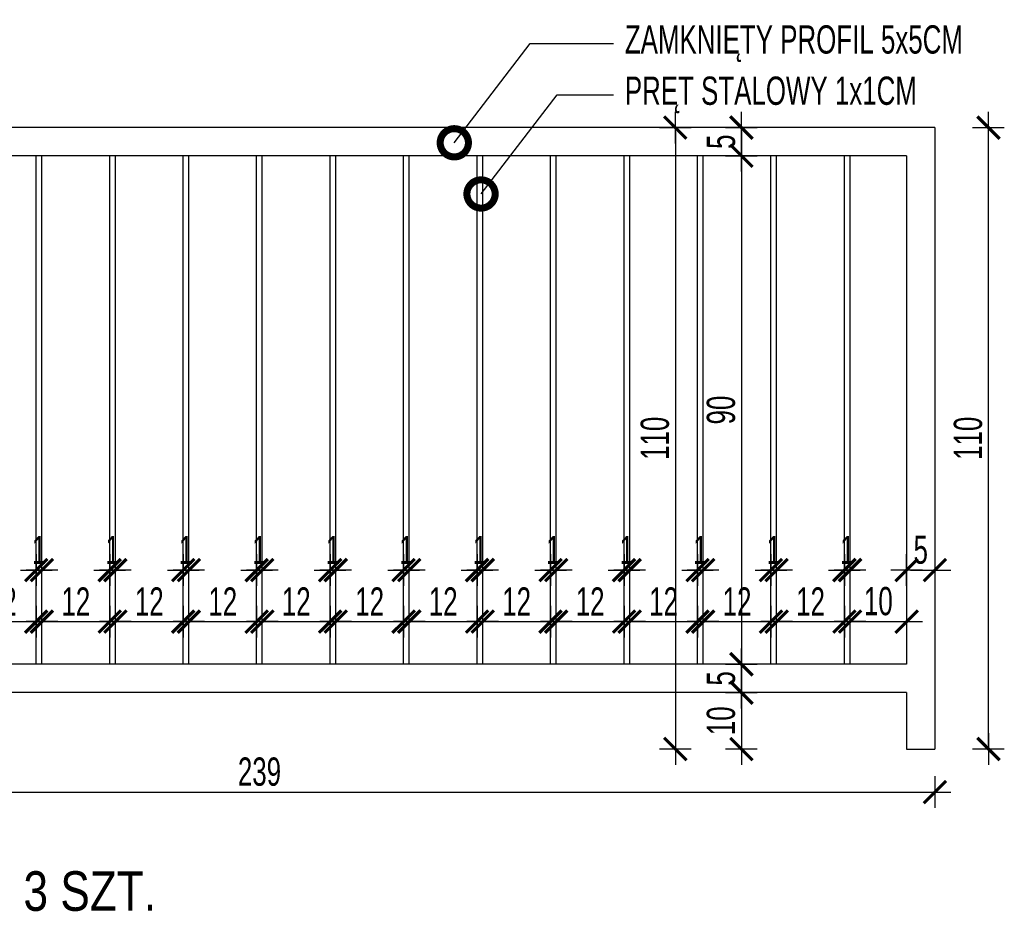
# Model space of a CAD drawing. Header units: millimetres. Extents: x 110792 to 170831, y 17890 to 25890.
# Tile 40 of 44: x 168188 to 168363, y 21352 to 21511. Entities that reach past the tile are written whole.
import ezdxf
from ezdxf import colors
from ezdxf.entities.mleader import LeaderData, LeaderLine
from ezdxf.math import Vec2, Vec3

# ---------------------------------------------------------------- set-up
doc = ezdxf.new("R2010")
doc.units = ezdxf.units.MM
doc.layers.get('DEFPOINTS').update_dxf_attribs({"lineweight": 9})
for name, color, linetype in [('_HSA_OPIS', 43, 'Continuous'), ('_HSA_WIDOKOWE_CIENKIE', 8, 'Continuous'), ('_HSA_WYM_20', 141, 'Continuous'), ('_HSA_ŚCIANY_CIENKIE', 2, 'Continuous')]:
    doc.layers.add(name, color=color, linetype=linetype)
doc.styles.add('ARIAL_20', font='Arial Narrow.ttf', dxfattribs={"width": 0.8, "height": 5})
doc.styles.add('ARIAL_30', font='Arial.ttf', dxfattribs={"width": 0.8, "height": 7})
doc.dimstyles.new('WYM_WEWN_20', dxfattribs={"dimscale": 0.7, "dimtxt": 5, "dimasz": 1, "dimexe": 10, "dimexo": 0, "dimgap": 1.5, "dimtad": 1, "dimdec": 1, "dimrnd": 1e-05, "dimtxsty": 'ARIAL_20', "dimblk": 'Wym-03', "dimcen": 0, "dimdle": 10, "dimse1": 1, "dimse2": 1, "dimclrt": 256, "dimazin": 2, "dimtfac": 1, "dimtdec": 1, "dimtix": 1, "dimtmove": 2, "dimatfit": 0, "dimfxl": 1, "dimtolj": 1, "dimtzin": 0, "dimarcsym": 0})

# ---------------------------------------------------------------- blocks, each defined once
blk = doc.blocks.new('Wym-03')
for p, q in [((0, 4), (0, -4)), ((-4, 0), (4, 0))]:
    blk.add_line(p, q)
blk.add_lwpolyline([(-2.83, -2.83, 0.8, 0.8, 0), (2.83, 2.83, 0.05, 0.05, 0)], format="xyseb")
blk = doc.blocks.new('*D272')
at = {"layer": '_HSA_WYM_20', "color": 0, "lineweight": -2, "transparency": 16777216}
blk.add_line((168316.11, 21491.04), (168316.11, 21487.44), dxfattribs=at)
at = {"layer": 'DEFPOINTS', "color": 0, "transparency": 16777216}
for p in [(168319.72, 21491.74), (168316.11, 21486.74), (168319.72, 21486.74)]:
    blk.add_point(p, dxfattribs=at)
at = {"layer": '_HSA_WYM_20', "color": 0, "lineweight": -2, "transparency": 16777216, "xscale": 0.7, "yscale": 0.7, "zscale": 0.7}
for p, rotation in [((168316.11, 21491.74), 90), ((168316.11, 21486.74), 270)]:
    blk.add_blockref('Wym-03', p, dxfattribs=dict(at, rotation=rotation))
at = {"layer": '_HSA_WYM_20', "transparency": 16777216, "insert": (168312.52, 21489.24), "char_height": 5, "attachment_point": 5, "rotation": 90, "style": 'ARIAL_20'}
blk.add_mtext('\\A1;5', dxfattribs=at)
blk = doc.blocks.new('*D273')
at = {"layer": '_HSA_WYM_20', "color": 0, "lineweight": -2, "transparency": 16777216}
blk.add_line((168316.11, 21486.04), (168316.11, 21397.44), dxfattribs=at)
at = {"layer": 'DEFPOINTS', "color": 0, "transparency": 16777216}
for p in [(168319.72, 21486.74), (168316.11, 21396.74), (168319.72, 21396.74)]:
    blk.add_point(p, dxfattribs=at)
at = {"layer": '_HSA_WYM_20', "color": 0, "lineweight": -2, "transparency": 16777216, "xscale": 0.7, "yscale": 0.7, "zscale": 0.7}
for p, rotation in [((168316.11, 21486.74), 90), ((168316.11, 21396.74), 270)]:
    blk.add_blockref('Wym-03', p, dxfattribs=dict(at, rotation=rotation))
at = {"layer": '_HSA_WYM_20', "transparency": 16777216, "insert": (168312.51, 21441.74), "char_height": 5, "attachment_point": 5, "rotation": 90, "style": 'ARIAL_20'}
blk.add_mtext('\\A1;90', dxfattribs=at)
blk = doc.blocks.new('*D274')
at = {"layer": '_HSA_WYM_20', "color": 0, "lineweight": -2, "transparency": 16777216}
blk.add_line((168316.11, 21396.04), (168316.11, 21392.44), dxfattribs=at)
at = {"layer": 'DEFPOINTS', "color": 0, "transparency": 16777216}
for p in [(168319.72, 21396.74), (168316.11, 21391.74), (168319.72, 21391.74)]:
    blk.add_point(p, dxfattribs=at)
at = {"layer": '_HSA_WYM_20', "color": 0, "lineweight": -2, "transparency": 16777216, "xscale": 0.7, "yscale": 0.7, "zscale": 0.7}
for p, rotation in [((168316.11, 21396.74), 90), ((168316.11, 21391.74), 270)]:
    blk.add_blockref('Wym-03', p, dxfattribs=dict(at, rotation=rotation))
at = {"layer": '_HSA_WYM_20', "transparency": 16777216, "insert": (168312.52, 21394.24), "char_height": 5, "attachment_point": 5, "rotation": 90, "style": 'ARIAL_20'}
blk.add_mtext('\\A1;5', dxfattribs=at)
blk = doc.blocks.new('*D275')
at = {"layer": '_HSA_WYM_20', "color": 0, "lineweight": -2, "transparency": 16777216}
blk.add_line((168316.11, 21391.04), (168316.11, 21382.44), dxfattribs=at)
at = {"layer": 'DEFPOINTS', "color": 0, "transparency": 16777216}
for p in [(168319.72, 21391.74), (168316.11, 21381.74), (168345.34, 21381.74)]:
    blk.add_point(p, dxfattribs=at)
at = {"layer": '_HSA_WYM_20', "color": 0, "lineweight": -2, "transparency": 16777216, "xscale": 0.7, "yscale": 0.7, "zscale": 0.7}
for p, rotation in [((168316.11, 21391.74), 90), ((168316.11, 21381.74), 270)]:
    blk.add_blockref('Wym-03', p, dxfattribs=dict(at, rotation=rotation))
at = {"layer": '_HSA_WYM_20', "transparency": 16777216, "insert": (168312.51, 21386.74), "char_height": 5, "attachment_point": 5, "rotation": 90, "style": 'ARIAL_20'}
blk.add_mtext('\\A1;10', dxfattribs=at)
blk = doc.blocks.new('*D271')
at = {"layer": '_HSA_WYM_20', "color": 0, "lineweight": -2, "transparency": 16777216}
blk.add_line((168304.42, 21491.04), (168304.42, 21382.44), dxfattribs=at)
at = {"layer": 'DEFPOINTS', "color": 0, "transparency": 16777216}
for p in [(168316.11, 21491.74), (168304.42, 21381.74), (168316.11, 21381.74)]:
    blk.add_point(p, dxfattribs=at)
at = {"layer": '_HSA_WYM_20', "color": 0, "lineweight": -2, "transparency": 16777216, "xscale": 0.7, "yscale": 0.7, "zscale": 0.7}
for p, rotation in [((168304.42, 21491.74), 90), ((168304.42, 21381.74), 270)]:
    blk.add_blockref('Wym-03', p, dxfattribs=dict(at, rotation=rotation))
at = {"layer": '_HSA_WYM_20', "transparency": 16777216, "insert": (168300.82, 21436.74), "char_height": 5, "attachment_point": 5, "rotation": 90, "style": 'ARIAL_20'}
blk.add_mtext('\\A1;110', dxfattribs=at)
blk = doc.blocks.new('*D287')
at = {"layer": '_HSA_WYM_20', "color": 0, "lineweight": -2, "transparency": 16777216}
blk.add_line((168180.04, 21404.29), (168190.64, 21404.29), dxfattribs=at)
at = {"layer": 'DEFPOINTS', "color": 0, "transparency": 16777216}
for p in [(168191.34, 21404.29), (168179.34, 21396.74), (168191.34, 21396.74)]:
    blk.add_point(p, dxfattribs=at)
at = {"layer": '_HSA_WYM_20', "color": 0, "lineweight": -2, "transparency": 16777216, "xscale": 0.7, "yscale": 0.7, "zscale": 0.7, "rotation": 180}
blk.add_blockref('Wym-03', (168179.34, 21404.29), dxfattribs=at)
at = {"layer": '_HSA_WYM_20', "color": 0, "lineweight": -2, "transparency": 16777216, "xscale": 0.7, "yscale": 0.7, "zscale": 0.7}
blk.add_blockref('Wym-03', (168191.34, 21404.29), dxfattribs=at)
at = {"layer": '_HSA_WYM_20', "transparency": 16777216, "insert": (168185.34, 21407.85), "char_height": 5, "attachment_point": 5, "style": 'ARIAL_20'}
blk.add_mtext('\\A1;12', dxfattribs=at)
blk = doc.blocks.new('*D288')
at = {"layer": '_HSA_WYM_20', "color": 0, "lineweight": -2, "transparency": 16777216}
for p, q in [((168190.64, 21413.41), (168189.94, 21413.41)), ((168191.34, 21413.41), (168192.34, 21413.41)), ((168193.04, 21413.41), (168193.74, 21413.41))]:
    blk.add_line(p, q, dxfattribs=at)
at = {"layer": 'DEFPOINTS', "color": 0, "transparency": 16777216}
for p in [(168192.34, 21413.41), (168191.34, 21396.74), (168192.34, 21396.74)]:
    blk.add_point(p, dxfattribs=at)
at = {"layer": '_HSA_WYM_20', "color": 0, "lineweight": -2, "transparency": 16777216, "xscale": 0.7, "yscale": 0.7, "zscale": 0.7}
blk.add_blockref('Wym-03', (168191.34, 21413.41), dxfattribs=at)
at = {"layer": '_HSA_WYM_20', "color": 0, "lineweight": -2, "transparency": 16777216, "xscale": 0.7, "yscale": 0.7, "zscale": 0.7, "rotation": 180}
blk.add_blockref('Wym-03', (168192.34, 21413.41), dxfattribs=at)
at = {"layer": '_HSA_WYM_20', "transparency": 16777216, "insert": (168191.84, 21416.97), "char_height": 5, "attachment_point": 5, "style": 'ARIAL_20'}
blk.add_mtext('\\A1;1', dxfattribs=at)
blk = doc.blocks.new('*D289')
at = {"layer": '_HSA_WYM_20', "color": 0, "lineweight": -2, "transparency": 16777216}
blk.add_line((168193.04, 21404.29), (168203.64, 21404.29), dxfattribs=at)
at = {"layer": 'DEFPOINTS', "color": 0, "transparency": 16777216}
for p in [(168204.34, 21404.29), (168192.34, 21396.74), (168204.34, 21396.74)]:
    blk.add_point(p, dxfattribs=at)
at = {"layer": '_HSA_WYM_20', "color": 0, "lineweight": -2, "transparency": 16777216, "xscale": 0.7, "yscale": 0.7, "zscale": 0.7, "rotation": 180}
blk.add_blockref('Wym-03', (168192.34, 21404.29), dxfattribs=at)
at = {"layer": '_HSA_WYM_20', "color": 0, "lineweight": -2, "transparency": 16777216, "xscale": 0.7, "yscale": 0.7, "zscale": 0.7}
blk.add_blockref('Wym-03', (168204.34, 21404.29), dxfattribs=at)
at = {"layer": '_HSA_WYM_20', "transparency": 16777216, "insert": (168198.34, 21407.85), "char_height": 5, "attachment_point": 5, "style": 'ARIAL_20'}
blk.add_mtext('\\A1;12', dxfattribs=at)
blk = doc.blocks.new('*D290')
at = {"layer": '_HSA_WYM_20', "color": 0, "lineweight": -2, "transparency": 16777216}
for p, q in [((168203.64, 21413.41), (168202.94, 21413.41)), ((168204.34, 21413.41), (168205.34, 21413.41)), ((168206.04, 21413.41), (168206.74, 21413.41))]:
    blk.add_line(p, q, dxfattribs=at)
at = {"layer": 'DEFPOINTS', "color": 0, "transparency": 16777216}
for p in [(168205.34, 21413.41), (168204.34, 21396.74), (168205.34, 21396.74)]:
    blk.add_point(p, dxfattribs=at)
at = {"layer": '_HSA_WYM_20', "color": 0, "lineweight": -2, "transparency": 16777216, "xscale": 0.7, "yscale": 0.7, "zscale": 0.7}
blk.add_blockref('Wym-03', (168204.34, 21413.41), dxfattribs=at)
at = {"layer": '_HSA_WYM_20', "color": 0, "lineweight": -2, "transparency": 16777216, "xscale": 0.7, "yscale": 0.7, "zscale": 0.7, "rotation": 180}
blk.add_blockref('Wym-03', (168205.34, 21413.41), dxfattribs=at)
at = {"layer": '_HSA_WYM_20', "transparency": 16777216, "insert": (168204.84, 21416.97), "char_height": 5, "attachment_point": 5, "style": 'ARIAL_20'}
blk.add_mtext('\\A1;1', dxfattribs=at)
blk = doc.blocks.new('*D291')
at = {"layer": '_HSA_WYM_20', "color": 0, "lineweight": -2, "transparency": 16777216}
blk.add_line((168206.04, 21404.29), (168216.64, 21404.29), dxfattribs=at)
at = {"layer": 'DEFPOINTS', "color": 0, "transparency": 16777216}
for p in [(168217.34, 21404.29), (168205.34, 21396.74), (168217.34, 21396.74)]:
    blk.add_point(p, dxfattribs=at)
at = {"layer": '_HSA_WYM_20', "color": 0, "lineweight": -2, "transparency": 16777216, "xscale": 0.7, "yscale": 0.7, "zscale": 0.7, "rotation": 180}
blk.add_blockref('Wym-03', (168205.34, 21404.29), dxfattribs=at)
at = {"layer": '_HSA_WYM_20', "color": 0, "lineweight": -2, "transparency": 16777216, "xscale": 0.7, "yscale": 0.7, "zscale": 0.7}
blk.add_blockref('Wym-03', (168217.34, 21404.29), dxfattribs=at)
at = {"layer": '_HSA_WYM_20', "transparency": 16777216, "insert": (168211.34, 21407.85), "char_height": 5, "attachment_point": 5, "style": 'ARIAL_20'}
blk.add_mtext('\\A1;12', dxfattribs=at)
blk = doc.blocks.new('*D292')
at = {"layer": '_HSA_WYM_20', "color": 0, "lineweight": -2, "transparency": 16777216}
for p, q in [((168216.64, 21413.41), (168215.94, 21413.41)), ((168217.34, 21413.41), (168218.34, 21413.41)), ((168219.04, 21413.41), (168219.74, 21413.41))]:
    blk.add_line(p, q, dxfattribs=at)
at = {"layer": 'DEFPOINTS', "color": 0, "transparency": 16777216}
for p in [(168218.34, 21413.41), (168217.34, 21396.74), (168218.34, 21396.74)]:
    blk.add_point(p, dxfattribs=at)
at = {"layer": '_HSA_WYM_20', "color": 0, "lineweight": -2, "transparency": 16777216, "xscale": 0.7, "yscale": 0.7, "zscale": 0.7}
blk.add_blockref('Wym-03', (168217.34, 21413.41), dxfattribs=at)
at = {"layer": '_HSA_WYM_20', "color": 0, "lineweight": -2, "transparency": 16777216, "xscale": 0.7, "yscale": 0.7, "zscale": 0.7, "rotation": 180}
blk.add_blockref('Wym-03', (168218.34, 21413.41), dxfattribs=at)
at = {"layer": '_HSA_WYM_20', "transparency": 16777216, "insert": (168217.84, 21416.97), "char_height": 5, "attachment_point": 5, "style": 'ARIAL_20'}
blk.add_mtext('\\A1;1', dxfattribs=at)
blk = doc.blocks.new('*D293')
at = {"layer": '_HSA_WYM_20', "color": 0, "lineweight": -2, "transparency": 16777216}
blk.add_line((168219.04, 21404.29), (168229.64, 21404.29), dxfattribs=at)
at = {"layer": 'DEFPOINTS', "color": 0, "transparency": 16777216}
for p in [(168230.34, 21404.29), (168218.34, 21396.74), (168230.34, 21396.74)]:
    blk.add_point(p, dxfattribs=at)
at = {"layer": '_HSA_WYM_20', "color": 0, "lineweight": -2, "transparency": 16777216, "xscale": 0.7, "yscale": 0.7, "zscale": 0.7, "rotation": 180}
blk.add_blockref('Wym-03', (168218.34, 21404.29), dxfattribs=at)
at = {"layer": '_HSA_WYM_20', "color": 0, "lineweight": -2, "transparency": 16777216, "xscale": 0.7, "yscale": 0.7, "zscale": 0.7}
blk.add_blockref('Wym-03', (168230.34, 21404.29), dxfattribs=at)
at = {"layer": '_HSA_WYM_20', "transparency": 16777216, "insert": (168224.34, 21407.85), "char_height": 5, "attachment_point": 5, "style": 'ARIAL_20'}
blk.add_mtext('\\A1;12', dxfattribs=at)
blk = doc.blocks.new('*D294')
at = {"layer": '_HSA_WYM_20', "color": 0, "lineweight": -2, "transparency": 16777216}
for p, q in [((168229.64, 21413.41), (168228.94, 21413.41)), ((168230.34, 21413.41), (168231.34, 21413.41)), ((168232.04, 21413.41), (168232.74, 21413.41))]:
    blk.add_line(p, q, dxfattribs=at)
at = {"layer": 'DEFPOINTS', "color": 0, "transparency": 16777216}
for p in [(168231.34, 21413.41), (168230.34, 21396.74), (168231.34, 21396.74)]:
    blk.add_point(p, dxfattribs=at)
at = {"layer": '_HSA_WYM_20', "color": 0, "lineweight": -2, "transparency": 16777216, "xscale": 0.7, "yscale": 0.7, "zscale": 0.7}
blk.add_blockref('Wym-03', (168230.34, 21413.41), dxfattribs=at)
at = {"layer": '_HSA_WYM_20', "color": 0, "lineweight": -2, "transparency": 16777216, "xscale": 0.7, "yscale": 0.7, "zscale": 0.7, "rotation": 180}
blk.add_blockref('Wym-03', (168231.34, 21413.41), dxfattribs=at)
at = {"layer": '_HSA_WYM_20', "transparency": 16777216, "insert": (168230.84, 21416.97), "char_height": 5, "attachment_point": 5, "style": 'ARIAL_20'}
blk.add_mtext('\\A1;1', dxfattribs=at)
blk = doc.blocks.new('*D295')
at = {"layer": '_HSA_WYM_20', "color": 0, "lineweight": -2, "transparency": 16777216}
blk.add_line((168232.04, 21404.29), (168242.64, 21404.29), dxfattribs=at)
at = {"layer": 'DEFPOINTS', "color": 0, "transparency": 16777216}
for p in [(168243.34, 21404.29), (168231.34, 21396.74), (168243.34, 21396.74)]:
    blk.add_point(p, dxfattribs=at)
at = {"layer": '_HSA_WYM_20', "color": 0, "lineweight": -2, "transparency": 16777216, "xscale": 0.7, "yscale": 0.7, "zscale": 0.7, "rotation": 180}
blk.add_blockref('Wym-03', (168231.34, 21404.29), dxfattribs=at)
at = {"layer": '_HSA_WYM_20', "color": 0, "lineweight": -2, "transparency": 16777216, "xscale": 0.7, "yscale": 0.7, "zscale": 0.7}
blk.add_blockref('Wym-03', (168243.34, 21404.29), dxfattribs=at)
at = {"layer": '_HSA_WYM_20', "transparency": 16777216, "insert": (168237.34, 21407.85), "char_height": 5, "attachment_point": 5, "style": 'ARIAL_20'}
blk.add_mtext('\\A1;12', dxfattribs=at)
blk = doc.blocks.new('*D296')
at = {"layer": '_HSA_WYM_20', "color": 0, "lineweight": -2, "transparency": 16777216}
for p, q in [((168242.64, 21413.41), (168241.94, 21413.41)), ((168243.34, 21413.41), (168244.34, 21413.41)), ((168245.04, 21413.41), (168245.74, 21413.41))]:
    blk.add_line(p, q, dxfattribs=at)
at = {"layer": 'DEFPOINTS', "color": 0, "transparency": 16777216}
for p in [(168244.34, 21413.41), (168243.34, 21396.74), (168244.34, 21396.74)]:
    blk.add_point(p, dxfattribs=at)
at = {"layer": '_HSA_WYM_20', "color": 0, "lineweight": -2, "transparency": 16777216, "xscale": 0.7, "yscale": 0.7, "zscale": 0.7}
blk.add_blockref('Wym-03', (168243.34, 21413.41), dxfattribs=at)
at = {"layer": '_HSA_WYM_20', "color": 0, "lineweight": -2, "transparency": 16777216, "xscale": 0.7, "yscale": 0.7, "zscale": 0.7, "rotation": 180}
blk.add_blockref('Wym-03', (168244.34, 21413.41), dxfattribs=at)
at = {"layer": '_HSA_WYM_20', "transparency": 16777216, "insert": (168243.84, 21416.97), "char_height": 5, "attachment_point": 5, "style": 'ARIAL_20'}
blk.add_mtext('\\A1;1', dxfattribs=at)
blk = doc.blocks.new('*D297')
at = {"layer": '_HSA_WYM_20', "color": 0, "lineweight": -2, "transparency": 16777216}
blk.add_line((168245.04, 21404.29), (168255.64, 21404.29), dxfattribs=at)
at = {"layer": 'DEFPOINTS', "color": 0, "transparency": 16777216}
for p in [(168256.34, 21404.29), (168244.34, 21396.74), (168256.34, 21396.74)]:
    blk.add_point(p, dxfattribs=at)
at = {"layer": '_HSA_WYM_20', "color": 0, "lineweight": -2, "transparency": 16777216, "xscale": 0.7, "yscale": 0.7, "zscale": 0.7, "rotation": 180}
blk.add_blockref('Wym-03', (168244.34, 21404.29), dxfattribs=at)
at = {"layer": '_HSA_WYM_20', "color": 0, "lineweight": -2, "transparency": 16777216, "xscale": 0.7, "yscale": 0.7, "zscale": 0.7}
blk.add_blockref('Wym-03', (168256.34, 21404.29), dxfattribs=at)
at = {"layer": '_HSA_WYM_20', "transparency": 16777216, "insert": (168250.34, 21407.85), "char_height": 5, "attachment_point": 5, "style": 'ARIAL_20'}
blk.add_mtext('\\A1;12', dxfattribs=at)
blk = doc.blocks.new('*D298')
at = {"layer": '_HSA_WYM_20', "color": 0, "lineweight": -2, "transparency": 16777216}
for p, q in [((168255.64, 21413.41), (168254.94, 21413.41)), ((168256.34, 21413.41), (168257.34, 21413.41)), ((168258.04, 21413.41), (168258.74, 21413.41))]:
    blk.add_line(p, q, dxfattribs=at)
at = {"layer": 'DEFPOINTS', "color": 0, "transparency": 16777216}
for p in [(168257.34, 21413.41), (168256.34, 21396.74), (168257.34, 21396.74)]:
    blk.add_point(p, dxfattribs=at)
at = {"layer": '_HSA_WYM_20', "color": 0, "lineweight": -2, "transparency": 16777216, "xscale": 0.7, "yscale": 0.7, "zscale": 0.7}
blk.add_blockref('Wym-03', (168256.34, 21413.41), dxfattribs=at)
at = {"layer": '_HSA_WYM_20', "color": 0, "lineweight": -2, "transparency": 16777216, "xscale": 0.7, "yscale": 0.7, "zscale": 0.7, "rotation": 180}
blk.add_blockref('Wym-03', (168257.34, 21413.41), dxfattribs=at)
at = {"layer": '_HSA_WYM_20', "transparency": 16777216, "insert": (168256.84, 21416.97), "char_height": 5, "attachment_point": 5, "style": 'ARIAL_20'}
blk.add_mtext('\\A1;1', dxfattribs=at)
blk = doc.blocks.new('*D299')
at = {"layer": '_HSA_WYM_20', "color": 0, "lineweight": -2, "transparency": 16777216}
blk.add_line((168258.04, 21404.29), (168268.64, 21404.29), dxfattribs=at)
at = {"layer": 'DEFPOINTS', "color": 0, "transparency": 16777216}
for p in [(168269.34, 21404.29), (168257.34, 21396.74), (168269.34, 21396.74)]:
    blk.add_point(p, dxfattribs=at)
at = {"layer": '_HSA_WYM_20', "color": 0, "lineweight": -2, "transparency": 16777216, "xscale": 0.7, "yscale": 0.7, "zscale": 0.7, "rotation": 180}
blk.add_blockref('Wym-03', (168257.34, 21404.29), dxfattribs=at)
at = {"layer": '_HSA_WYM_20', "color": 0, "lineweight": -2, "transparency": 16777216, "xscale": 0.7, "yscale": 0.7, "zscale": 0.7}
blk.add_blockref('Wym-03', (168269.34, 21404.29), dxfattribs=at)
at = {"layer": '_HSA_WYM_20', "transparency": 16777216, "insert": (168263.34, 21407.85), "char_height": 5, "attachment_point": 5, "style": 'ARIAL_20'}
blk.add_mtext('\\A1;12', dxfattribs=at)
blk = doc.blocks.new('*D300')
at = {"layer": '_HSA_WYM_20', "color": 0, "lineweight": -2, "transparency": 16777216}
for p, q in [((168268.64, 21413.41), (168267.94, 21413.41)), ((168269.34, 21413.41), (168270.34, 21413.41)), ((168271.04, 21413.41), (168271.74, 21413.41))]:
    blk.add_line(p, q, dxfattribs=at)
at = {"layer": 'DEFPOINTS', "color": 0, "transparency": 16777216}
for p in [(168270.34, 21413.41), (168269.34, 21396.74), (168270.34, 21396.74)]:
    blk.add_point(p, dxfattribs=at)
at = {"layer": '_HSA_WYM_20', "color": 0, "lineweight": -2, "transparency": 16777216, "xscale": 0.7, "yscale": 0.7, "zscale": 0.7}
blk.add_blockref('Wym-03', (168269.34, 21413.41), dxfattribs=at)
at = {"layer": '_HSA_WYM_20', "color": 0, "lineweight": -2, "transparency": 16777216, "xscale": 0.7, "yscale": 0.7, "zscale": 0.7, "rotation": 180}
blk.add_blockref('Wym-03', (168270.34, 21413.41), dxfattribs=at)
at = {"layer": '_HSA_WYM_20', "transparency": 16777216, "insert": (168269.84, 21416.97), "char_height": 5, "attachment_point": 5, "style": 'ARIAL_20'}
blk.add_mtext('\\A1;1', dxfattribs=at)
blk = doc.blocks.new('*D301')
at = {"layer": '_HSA_WYM_20', "color": 0, "lineweight": -2, "transparency": 16777216}
blk.add_line((168271.04, 21404.29), (168281.64, 21404.29), dxfattribs=at)
at = {"layer": 'DEFPOINTS', "color": 0, "transparency": 16777216}
for p in [(168282.34, 21404.29), (168270.34, 21396.74), (168282.34, 21396.74)]:
    blk.add_point(p, dxfattribs=at)
at = {"layer": '_HSA_WYM_20', "color": 0, "lineweight": -2, "transparency": 16777216, "xscale": 0.7, "yscale": 0.7, "zscale": 0.7, "rotation": 180}
blk.add_blockref('Wym-03', (168270.34, 21404.29), dxfattribs=at)
at = {"layer": '_HSA_WYM_20', "color": 0, "lineweight": -2, "transparency": 16777216, "xscale": 0.7, "yscale": 0.7, "zscale": 0.7}
blk.add_blockref('Wym-03', (168282.34, 21404.29), dxfattribs=at)
at = {"layer": '_HSA_WYM_20', "transparency": 16777216, "insert": (168276.34, 21407.85), "char_height": 5, "attachment_point": 5, "style": 'ARIAL_20'}
blk.add_mtext('\\A1;12', dxfattribs=at)
blk = doc.blocks.new('*D302')
at = {"layer": '_HSA_WYM_20', "color": 0, "lineweight": -2, "transparency": 16777216}
for p, q in [((168281.64, 21413.41), (168280.94, 21413.41)), ((168282.34, 21413.41), (168283.34, 21413.41)), ((168284.04, 21413.41), (168284.74, 21413.41))]:
    blk.add_line(p, q, dxfattribs=at)
at = {"layer": 'DEFPOINTS', "color": 0, "transparency": 16777216}
for p in [(168283.34, 21413.41), (168282.34, 21396.74), (168283.34, 21396.74)]:
    blk.add_point(p, dxfattribs=at)
at = {"layer": '_HSA_WYM_20', "color": 0, "lineweight": -2, "transparency": 16777216, "xscale": 0.7, "yscale": 0.7, "zscale": 0.7}
blk.add_blockref('Wym-03', (168282.34, 21413.41), dxfattribs=at)
at = {"layer": '_HSA_WYM_20', "color": 0, "lineweight": -2, "transparency": 16777216, "xscale": 0.7, "yscale": 0.7, "zscale": 0.7, "rotation": 180}
blk.add_blockref('Wym-03', (168283.34, 21413.41), dxfattribs=at)
at = {"layer": '_HSA_WYM_20', "transparency": 16777216, "insert": (168282.84, 21416.97), "char_height": 5, "attachment_point": 5, "style": 'ARIAL_20'}
blk.add_mtext('\\A1;1', dxfattribs=at)
blk = doc.blocks.new('*D303')
at = {"layer": '_HSA_WYM_20', "color": 0, "lineweight": -2, "transparency": 16777216}
blk.add_line((168284.04, 21404.29), (168294.64, 21404.29), dxfattribs=at)
at = {"layer": 'DEFPOINTS', "color": 0, "transparency": 16777216}
for p in [(168295.34, 21404.29), (168283.34, 21396.74), (168295.34, 21396.74)]:
    blk.add_point(p, dxfattribs=at)
at = {"layer": '_HSA_WYM_20', "color": 0, "lineweight": -2, "transparency": 16777216, "xscale": 0.7, "yscale": 0.7, "zscale": 0.7, "rotation": 180}
blk.add_blockref('Wym-03', (168283.34, 21404.29), dxfattribs=at)
at = {"layer": '_HSA_WYM_20', "color": 0, "lineweight": -2, "transparency": 16777216, "xscale": 0.7, "yscale": 0.7, "zscale": 0.7}
blk.add_blockref('Wym-03', (168295.34, 21404.29), dxfattribs=at)
at = {"layer": '_HSA_WYM_20', "transparency": 16777216, "insert": (168289.34, 21407.85), "char_height": 5, "attachment_point": 5, "style": 'ARIAL_20'}
blk.add_mtext('\\A1;12', dxfattribs=at)
blk = doc.blocks.new('*D304')
at = {"layer": '_HSA_WYM_20', "color": 0, "lineweight": -2, "transparency": 16777216}
for p, q in [((168294.64, 21413.41), (168293.94, 21413.41)), ((168295.34, 21413.41), (168296.34, 21413.41)), ((168297.04, 21413.41), (168297.74, 21413.41))]:
    blk.add_line(p, q, dxfattribs=at)
at = {"layer": 'DEFPOINTS', "color": 0, "transparency": 16777216}
for p in [(168296.34, 21413.41), (168295.34, 21396.74), (168296.34, 21396.74)]:
    blk.add_point(p, dxfattribs=at)
at = {"layer": '_HSA_WYM_20', "color": 0, "lineweight": -2, "transparency": 16777216, "xscale": 0.7, "yscale": 0.7, "zscale": 0.7}
blk.add_blockref('Wym-03', (168295.34, 21413.41), dxfattribs=at)
at = {"layer": '_HSA_WYM_20', "color": 0, "lineweight": -2, "transparency": 16777216, "xscale": 0.7, "yscale": 0.7, "zscale": 0.7, "rotation": 180}
blk.add_blockref('Wym-03', (168296.34, 21413.41), dxfattribs=at)
at = {"layer": '_HSA_WYM_20', "transparency": 16777216, "insert": (168295.84, 21416.97), "char_height": 5, "attachment_point": 5, "style": 'ARIAL_20'}
blk.add_mtext('\\A1;1', dxfattribs=at)
blk = doc.blocks.new('*D305')
at = {"layer": '_HSA_WYM_20', "color": 0, "lineweight": -2, "transparency": 16777216}
blk.add_line((168297.04, 21404.29), (168307.64, 21404.29), dxfattribs=at)
at = {"layer": 'DEFPOINTS', "color": 0, "transparency": 16777216}
for p in [(168308.34, 21404.29), (168296.34, 21396.74), (168308.34, 21396.74)]:
    blk.add_point(p, dxfattribs=at)
at = {"layer": '_HSA_WYM_20', "color": 0, "lineweight": -2, "transparency": 16777216, "xscale": 0.7, "yscale": 0.7, "zscale": 0.7, "rotation": 180}
blk.add_blockref('Wym-03', (168296.34, 21404.29), dxfattribs=at)
at = {"layer": '_HSA_WYM_20', "color": 0, "lineweight": -2, "transparency": 16777216, "xscale": 0.7, "yscale": 0.7, "zscale": 0.7}
blk.add_blockref('Wym-03', (168308.34, 21404.29), dxfattribs=at)
at = {"layer": '_HSA_WYM_20', "transparency": 16777216, "insert": (168302.34, 21407.85), "char_height": 5, "attachment_point": 5, "style": 'ARIAL_20'}
blk.add_mtext('\\A1;12', dxfattribs=at)
blk = doc.blocks.new('*D306')
at = {"layer": '_HSA_WYM_20', "color": 0, "lineweight": -2, "transparency": 16777216}
for p, q in [((168307.64, 21413.41), (168306.94, 21413.41)), ((168308.34, 21413.41), (168309.34, 21413.41)), ((168310.04, 21413.41), (168310.74, 21413.41))]:
    blk.add_line(p, q, dxfattribs=at)
at = {"layer": 'DEFPOINTS', "color": 0, "transparency": 16777216}
for p in [(168309.34, 21413.41), (168308.34, 21396.74), (168309.34, 21396.74)]:
    blk.add_point(p, dxfattribs=at)
at = {"layer": '_HSA_WYM_20', "color": 0, "lineweight": -2, "transparency": 16777216, "xscale": 0.7, "yscale": 0.7, "zscale": 0.7}
blk.add_blockref('Wym-03', (168308.34, 21413.41), dxfattribs=at)
at = {"layer": '_HSA_WYM_20', "color": 0, "lineweight": -2, "transparency": 16777216, "xscale": 0.7, "yscale": 0.7, "zscale": 0.7, "rotation": 180}
blk.add_blockref('Wym-03', (168309.34, 21413.41), dxfattribs=at)
at = {"layer": '_HSA_WYM_20', "transparency": 16777216, "insert": (168308.84, 21416.97), "char_height": 5, "attachment_point": 5, "style": 'ARIAL_20'}
blk.add_mtext('\\A1;1', dxfattribs=at)
blk = doc.blocks.new('*D307')
at = {"layer": '_HSA_WYM_20', "color": 0, "lineweight": -2, "transparency": 16777216}
blk.add_line((168310.04, 21404.29), (168320.64, 21404.29), dxfattribs=at)
at = {"layer": 'DEFPOINTS', "color": 0, "transparency": 16777216}
for p in [(168321.34, 21404.29), (168309.34, 21396.74), (168321.34, 21396.74)]:
    blk.add_point(p, dxfattribs=at)
at = {"layer": '_HSA_WYM_20', "color": 0, "lineweight": -2, "transparency": 16777216, "xscale": 0.7, "yscale": 0.7, "zscale": 0.7, "rotation": 180}
blk.add_blockref('Wym-03', (168309.34, 21404.29), dxfattribs=at)
at = {"layer": '_HSA_WYM_20', "color": 0, "lineweight": -2, "transparency": 16777216, "xscale": 0.7, "yscale": 0.7, "zscale": 0.7}
blk.add_blockref('Wym-03', (168321.34, 21404.29), dxfattribs=at)
at = {"layer": '_HSA_WYM_20', "transparency": 16777216, "insert": (168315.34, 21407.85), "char_height": 5, "attachment_point": 5, "style": 'ARIAL_20'}
blk.add_mtext('\\A1;12', dxfattribs=at)
blk = doc.blocks.new('*D308')
at = {"layer": '_HSA_WYM_20', "color": 0, "lineweight": -2, "transparency": 16777216}
for p, q in [((168320.64, 21413.41), (168319.94, 21413.41)), ((168321.34, 21413.41), (168322.34, 21413.41)), ((168323.04, 21413.41), (168323.74, 21413.41))]:
    blk.add_line(p, q, dxfattribs=at)
at = {"layer": 'DEFPOINTS', "color": 0, "transparency": 16777216}
for p in [(168322.34, 21413.41), (168321.34, 21396.74), (168322.34, 21396.74)]:
    blk.add_point(p, dxfattribs=at)
at = {"layer": '_HSA_WYM_20', "color": 0, "lineweight": -2, "transparency": 16777216, "xscale": 0.7, "yscale": 0.7, "zscale": 0.7}
blk.add_blockref('Wym-03', (168321.34, 21413.41), dxfattribs=at)
at = {"layer": '_HSA_WYM_20', "color": 0, "lineweight": -2, "transparency": 16777216, "xscale": 0.7, "yscale": 0.7, "zscale": 0.7, "rotation": 180}
blk.add_blockref('Wym-03', (168322.34, 21413.41), dxfattribs=at)
at = {"layer": '_HSA_WYM_20', "transparency": 16777216, "insert": (168321.84, 21416.97), "char_height": 5, "attachment_point": 5, "style": 'ARIAL_20'}
blk.add_mtext('\\A1;1', dxfattribs=at)
blk = doc.blocks.new('*D309')
at = {"layer": '_HSA_WYM_20', "color": 0, "lineweight": -2, "transparency": 16777216}
blk.add_line((168323.04, 21404.29), (168333.64, 21404.29), dxfattribs=at)
at = {"layer": 'DEFPOINTS', "color": 0, "transparency": 16777216}
for p in [(168334.34, 21404.29), (168322.34, 21396.74), (168334.34, 21396.74)]:
    blk.add_point(p, dxfattribs=at)
at = {"layer": '_HSA_WYM_20', "color": 0, "lineweight": -2, "transparency": 16777216, "xscale": 0.7, "yscale": 0.7, "zscale": 0.7, "rotation": 180}
blk.add_blockref('Wym-03', (168322.34, 21404.29), dxfattribs=at)
at = {"layer": '_HSA_WYM_20', "color": 0, "lineweight": -2, "transparency": 16777216, "xscale": 0.7, "yscale": 0.7, "zscale": 0.7}
blk.add_blockref('Wym-03', (168334.34, 21404.29), dxfattribs=at)
at = {"layer": '_HSA_WYM_20', "transparency": 16777216, "insert": (168328.34, 21407.85), "char_height": 5, "attachment_point": 5, "style": 'ARIAL_20'}
blk.add_mtext('\\A1;12', dxfattribs=at)
blk = doc.blocks.new('*D310')
at = {"layer": '_HSA_WYM_20', "color": 0, "lineweight": -2, "transparency": 16777216}
for p, q in [((168333.64, 21413.41), (168332.94, 21413.41)), ((168334.34, 21413.41), (168335.34, 21413.41)), ((168336.04, 21413.41), (168336.74, 21413.41))]:
    blk.add_line(p, q, dxfattribs=at)
at = {"layer": 'DEFPOINTS', "color": 0, "transparency": 16777216}
for p in [(168335.34, 21413.41), (168334.34, 21396.74), (168335.34, 21396.74)]:
    blk.add_point(p, dxfattribs=at)
at = {"layer": '_HSA_WYM_20', "color": 0, "lineweight": -2, "transparency": 16777216, "xscale": 0.7, "yscale": 0.7, "zscale": 0.7}
blk.add_blockref('Wym-03', (168334.34, 21413.41), dxfattribs=at)
at = {"layer": '_HSA_WYM_20', "color": 0, "lineweight": -2, "transparency": 16777216, "xscale": 0.7, "yscale": 0.7, "zscale": 0.7, "rotation": 180}
blk.add_blockref('Wym-03', (168335.34, 21413.41), dxfattribs=at)
at = {"layer": '_HSA_WYM_20', "transparency": 16777216, "insert": (168334.84, 21416.97), "char_height": 5, "attachment_point": 5, "style": 'ARIAL_20'}
blk.add_mtext('\\A1;1', dxfattribs=at)
blk = doc.blocks.new('*D311')
at = {"layer": '_HSA_WYM_20', "color": 0, "lineweight": -2, "transparency": 16777216}
blk.add_line((168336.04, 21404.29), (168344.64, 21404.29), dxfattribs=at)
at = {"layer": 'DEFPOINTS', "color": 0, "transparency": 16777216}
for p in [(168345.34, 21404.29), (168335.34, 21396.74), (168345.34, 21396.74)]:
    blk.add_point(p, dxfattribs=at)
at = {"layer": '_HSA_WYM_20', "color": 0, "lineweight": -2, "transparency": 16777216, "xscale": 0.7, "yscale": 0.7, "zscale": 0.7, "rotation": 180}
blk.add_blockref('Wym-03', (168335.34, 21404.29), dxfattribs=at)
at = {"layer": '_HSA_WYM_20', "color": 0, "lineweight": -2, "transparency": 16777216, "xscale": 0.7, "yscale": 0.7, "zscale": 0.7}
blk.add_blockref('Wym-03', (168345.34, 21404.29), dxfattribs=at)
at = {"layer": '_HSA_WYM_20', "transparency": 16777216, "insert": (168340.34, 21407.89), "char_height": 5, "attachment_point": 5, "style": 'ARIAL_20'}
blk.add_mtext('\\A1;10', dxfattribs=at)
blk = doc.blocks.new('*D312')
at = {"layer": '_HSA_WYM_20', "color": 0, "lineweight": -2, "transparency": 16777216}
blk.add_line((168346.04, 21413.41), (168349.64, 21413.41), dxfattribs=at)
at = {"layer": 'DEFPOINTS', "color": 0, "transparency": 16777216}
for p in [(168350.34, 21413.41), (168345.34, 21396.74), (168350.34, 21396.74)]:
    blk.add_point(p, dxfattribs=at)
at = {"layer": '_HSA_WYM_20', "color": 0, "lineweight": -2, "transparency": 16777216, "xscale": 0.7, "yscale": 0.7, "zscale": 0.7, "rotation": 180}
blk.add_blockref('Wym-03', (168345.34, 21413.41), dxfattribs=at)
at = {"layer": '_HSA_WYM_20', "color": 0, "lineweight": -2, "transparency": 16777216, "xscale": 0.7, "yscale": 0.7, "zscale": 0.7}
blk.add_blockref('Wym-03', (168350.34, 21413.41), dxfattribs=at)
at = {"layer": '_HSA_WYM_20', "transparency": 16777216, "insert": (168347.84, 21417), "char_height": 5, "attachment_point": 5, "style": 'ARIAL_20'}
blk.add_mtext('\\A1;5', dxfattribs=at)
blk = doc.blocks.new('*D313')
at = {"layer": '_HSA_WYM_20', "color": 0, "lineweight": -2, "transparency": 16777216}
blk.add_line((168112.04, 21374.11), (168349.64, 21374.11), dxfattribs=at)
at = {"layer": 'DEFPOINTS', "color": 0, "transparency": 16777216}
for p in [(168111.34, 21381.74), (168350.34, 21381.74), (168350.34, 21374.11)]:
    blk.add_point(p, dxfattribs=at)
at = {"layer": '_HSA_WYM_20', "color": 0, "lineweight": -2, "transparency": 16777216, "xscale": 0.7, "yscale": 0.7, "zscale": 0.7, "rotation": 180}
blk.add_blockref('Wym-03', (168111.34, 21374.11), dxfattribs=at)
at = {"layer": '_HSA_WYM_20', "color": 0, "lineweight": -2, "transparency": 16777216, "xscale": 0.7, "yscale": 0.7, "zscale": 0.7}
blk.add_blockref('Wym-03', (168350.34, 21374.11), dxfattribs=at)
at = {"layer": '_HSA_WYM_20', "transparency": 16777216, "insert": (168230.84, 21377.71), "char_height": 5, "attachment_point": 5, "style": 'ARIAL_20'}
blk.add_mtext('\\A1;239', dxfattribs=at)
blk = doc.blocks.new('*D364')
at = {"layer": '_HSA_WYM_20', "color": 0, "lineweight": -2, "transparency": 16777216}
blk.add_line((168359.82, 21382.44), (168359.82, 21491.04), dxfattribs=at)
at = {"layer": 'DEFPOINTS', "color": 0, "transparency": 16777216}
for p in [(168350.34, 21491.74), (168359.82, 21491.74), (168350.34, 21381.74)]:
    blk.add_point(p, dxfattribs=at)
at = {"layer": '_HSA_WYM_20', "color": 0, "lineweight": -2, "transparency": 16777216, "xscale": 0.7, "yscale": 0.7, "zscale": 0.7}
for p, rotation in [((168359.82, 21491.74), 90), ((168359.82, 21381.74), 270)]:
    blk.add_blockref('Wym-03', p, dxfattribs=dict(at, rotation=rotation))
at = {"layer": '_HSA_WYM_20', "transparency": 16777216, "insert": (168356.22, 21436.74), "char_height": 5, "attachment_point": 5, "rotation": 90, "style": 'ARIAL_20'}
blk.add_mtext('\\A1;110', dxfattribs=at)
blk = doc.blocks.new('_DotSmall')
at = {"color": 0, "linetype": 'ByBlock', "const_width": 0.5}
blk.add_lwpolyline([(-0.0625, 0, 1), (0.0625, 0, 1)], format="xyb", close=True, dxfattribs=at)

msp = doc.modelspace()

# ---------------------------------------------------------------- linework, layer by layer
at = {"layer": '_HSA_WIDOKOWE_CIENKIE'}
for p, q in [((168191.34, 21396.74), (168191.34, 21486.74)), ((168192.34, 21396.74), (168192.34, 21486.74)), ((168204.34, 21396.74), (168204.34, 21486.74)), ((168205.34, 21396.74), (168205.34, 21486.74)), ((168217.34, 21396.74), (168217.34, 21486.74)), ((168218.34, 21396.74), (168218.34, 21486.74)), ((168230.34, 21396.74), (168230.34, 21486.74)), ((168231.34, 21396.74), (168231.34, 21486.74)), ((168243.34, 21396.74), (168243.34, 21486.74)), ((168244.34, 21396.74), (168244.34, 21486.74)), ((168256.34, 21396.74), (168256.34, 21486.74)), ((168257.34, 21396.74), (168257.34, 21486.74)), ((168269.34, 21396.74), (168269.34, 21486.74)), ((168270.34, 21396.74), (168270.34, 21486.74)), ((168282.34, 21396.74), (168282.34, 21486.74)), ((168283.34, 21396.74), (168283.34, 21486.74)), ((168295.34, 21396.74), (168295.34, 21486.74)), ((168296.34, 21396.74), (168296.34, 21486.74)), ((168308.34, 21396.74), (168308.34, 21486.74)), ((168309.34, 21396.74), (168309.34, 21486.74)), ((168321.34, 21396.74), (168321.34, 21486.74)), ((168322.34, 21396.74), (168322.34, 21486.74)), ((168334.34, 21396.74), (168334.34, 21486.74)), ((168335.34, 21396.74), (168335.34, 21486.74))]:
    msp.add_line(p, q, dxfattribs=at)
at = {"layer": '_HSA_ŚCIANY_CIENKIE', "ltscale": 10}
for p, q in [((168350.34, 21491.74), (168111.34, 21491.74)), ((168350.34, 21491.74), (168350.34, 21381.74)), ((168345.34, 21486.74), (168116.34, 21486.74)), ((168345.34, 21486.74), (168345.34, 21396.74)), ((168345.34, 21396.74), (168116.34, 21396.74)), ((168345.34, 21391.74), (168116.34, 21391.74)), ((168345.34, 21391.74), (168345.34, 21381.74)), ((168345.34, 21381.74), (168350.34, 21381.74))]:
    msp.add_line(p, q, dxfattribs=at)

# ---------------------------------------------------------------- texts
at = {"layer": '_HSA_OPIS', "insert": (168113.71, 21371.77), "char_height": 7, "attachment_point": 1, "style": 'ARIAL_30'}
msp.add_mtext_dynamic_manual_height_columns('BALUSTRADA BL3\\P^I- WYKONAĆ 3 SZT.', width=122.8597, gutter_width=50, heights=[0], dxfattribs=at)

# ---------------------------------------------------------------- dimensions: what is measured, and where the dimension line sits
at = {"layer": '_HSA_WYM_20'}
for p1, p2, distance, picture, middle in [((168316.11, 21491.74), (168316.11, 21381.74), -11.69, '*D271', (168300.82, 21436.74)), ((168319.72, 21491.74), (168319.72, 21486.74), -3.62, '*D272', (168312.52, 21489.24)), ((168350.34, 21381.74), (168350.34, 21491.74), -9.48, '*D364', (168356.22, 21436.74)), ((168191.34, 21396.74), (168192.34, 21396.74), 16.67, '*D288', (168191.84, 21416.97)), ((168204.34, 21396.74), (168205.34, 21396.74), 16.67, '*D290', (168204.84, 21416.97)), ((168217.34, 21396.74), (168218.34, 21396.74), 16.67, '*D292', (168217.84, 21416.97)), ((168230.34, 21396.74), (168231.34, 21396.74), 16.67, '*D294', (168230.84, 21416.97)), ((168243.34, 21396.74), (168244.34, 21396.74), 16.67, '*D296', (168243.84, 21416.97)), ((168256.34, 21396.74), (168257.34, 21396.74), 16.67, '*D298', (168256.84, 21416.97)), ((168269.34, 21396.74), (168270.34, 21396.74), 16.67, '*D300', (168269.84, 21416.97)), ((168282.34, 21396.74), (168283.34, 21396.74), 16.67, '*D302', (168282.84, 21416.97)), ((168295.34, 21396.74), (168296.34, 21396.74), 16.67, '*D304', (168295.84, 21416.97)), ((168308.34, 21396.74), (168309.34, 21396.74), 16.67, '*D306', (168308.84, 21416.97)), ((168321.34, 21396.74), (168322.34, 21396.74), 16.67, '*D308', (168321.84, 21416.97)), ((168334.34, 21396.74), (168335.34, 21396.74), 16.67, '*D310', (168334.84, 21416.97)), ((168345.34, 21396.74), (168350.34, 21396.74), 16.67, '*D312', (168347.84, 21417)), ((168179.34, 21396.74), (168191.34, 21396.74), 7.55, '*D287', (168185.34, 21407.85)), ((168192.34, 21396.74), (168204.34, 21396.74), 7.55, '*D289', (168198.34, 21407.85)), ((168205.34, 21396.74), (168217.34, 21396.74), 7.55, '*D291', (168211.34, 21407.85)), ((168218.34, 21396.74), (168230.34, 21396.74), 7.55, '*D293', (168224.34, 21407.85)), ((168231.34, 21396.74), (168243.34, 21396.74), 7.55, '*D295', (168237.34, 21407.85)), ((168244.34, 21396.74), (168256.34, 21396.74), 7.55, '*D297', (168250.34, 21407.85)), ((168257.34, 21396.74), (168269.34, 21396.74), 7.55, '*D299', (168263.34, 21407.85)), ((168270.34, 21396.74), (168282.34, 21396.74), 7.55, '*D301', (168276.34, 21407.85)), ((168283.34, 21396.74), (168295.34, 21396.74), 7.55, '*D303', (168289.34, 21407.85)), ((168296.34, 21396.74), (168308.34, 21396.74), 7.55, '*D305', (168302.34, 21407.85)), ((168309.34, 21396.74), (168321.34, 21396.74), 7.55, '*D307', (168315.34, 21407.85)), ((168322.34, 21396.74), (168334.34, 21396.74), 7.55, '*D309', (168328.34, 21407.85)), ((168335.34, 21396.74), (168345.34, 21396.74), 7.55, '*D311', (168340.34, 21407.89)), ((168111.34, 21381.74), (168350.34, 21381.74), -7.64, '*D313', (168230.84, 21377.71))]:
    dim = msp.add_aligned_dim(p1=p1, p2=p2, distance=distance, dimstyle='WYM_WEWN_20', dxfattribs=at)
    dim.commit()
    dim.dimension.update_dxf_attribs({"geometry": picture, "text_midpoint": middle})
for base, p1, p2, picture, middle in [((168316.11, 21396.74), (168319.72, 21486.74), (168319.72, 21396.74), '*D273', (168312.51, 21441.74)), ((168316.11, 21391.74), (168319.72, 21396.74), (168319.72, 21391.74), '*D274', (168312.52, 21394.24)), ((168316.11, 21381.74), (168319.72, 21391.74), (168345.34, 21381.74), '*D275', (168312.51, 21386.74))]:
    dim = msp.add_linear_dim(base=base, p1=p1, p2=p2, angle=90, dimstyle='WYM_WEWN_20', dxfattribs=at)
    dim.commit()
    dim.dimension.update_dxf_attribs({"geometry": picture, "text_midpoint": middle})

# ---------------------------------------------------------------- leaders
at = {"layer": '_HSA_OPIS'}
ml = msp.add_multileader_mtext('Standard', dxfattribs=at)
ml.set_content('ZAMKNIĘTY PROFIL 5x5CM', color=256, style='ARIAL_20')
ml.set_leader_properties()
ml.set_arrow_properties(name='DOTSMALL')
ml.build(insert=Vec2(0, 0))
ml.multileader.update_dxf_attribs({"dogleg_length": 10, "arrow_head_size": 10})
ctx = ml.context
ctx.base_point, ctx.char_height, ctx.arrow_head_size, ctx.plane_origin = Vec3(168293.48, 21506.61), 5, 10, Vec3(169024.31, 22398.36)
notes = []
notes.append((ctx, [(0, (1, 1, 0), (168278.75, 21506.61), (1, 0), 14.73, [(0, [(168265.31, 21489.05)], 0, [])])]))
ctx.mtext.insert, ctx.mtext.rotation, ctx.mtext.width, ctx.mtext.defined_height = Vec3(168295.48, 21509.84), -6.283185, 62.1142, 21.23
ml = msp.add_multileader_mtext('Standard', dxfattribs=at)
ml.set_content('PRĘT STALOWY 1x1CM', color=256, style='ARIAL_20')
ml.set_leader_properties()
ml.set_arrow_properties(name='DOTSMALL')
ml.build(insert=Vec2(0, 0))
ml.multileader.update_dxf_attribs({"dogleg_length": 10, "arrow_head_size": 10})
ctx = ml.context
ctx.base_point, ctx.char_height, ctx.arrow_head_size, ctx.plane_origin = Vec3(168293.48, 21497.55), 5, 10, Vec3(169029.04, 22389.3)
notes.append((ctx, [(0, (1, 1, 0), (168283.48, 21497.55), (1, 0), 10, [(0, [(168270.04, 21479.99)], 0, [])])]))
ctx.mtext.insert, ctx.mtext.rotation, ctx.mtext.width, ctx.mtext.defined_height = Vec3(168295.48, 21500.77), -6.283185, 62.1142, 21.23
for ctx, leaders in notes:
    for number, flags, end, landing, length, lines in leaders:
        leader = LeaderData()
        leader.index, (leader.has_last_leader_line, leader.has_dogleg_vector, leader.attachment_direction) = number, flags
        leader.last_leader_point, leader.dogleg_vector, leader.dogleg_length = Vec3(end), Vec3(landing), length
        for number, points, colour, breaks in lines:
            line = LeaderLine()
            line.index, line.vertices, line.color, line.breaks = number, Vec3.list(points), colors.encode_raw_color(colour), breaks
            leader.lines.append(line)
        ctx.leaders.append(leader)

doc.saveas('drawing.dxf')
